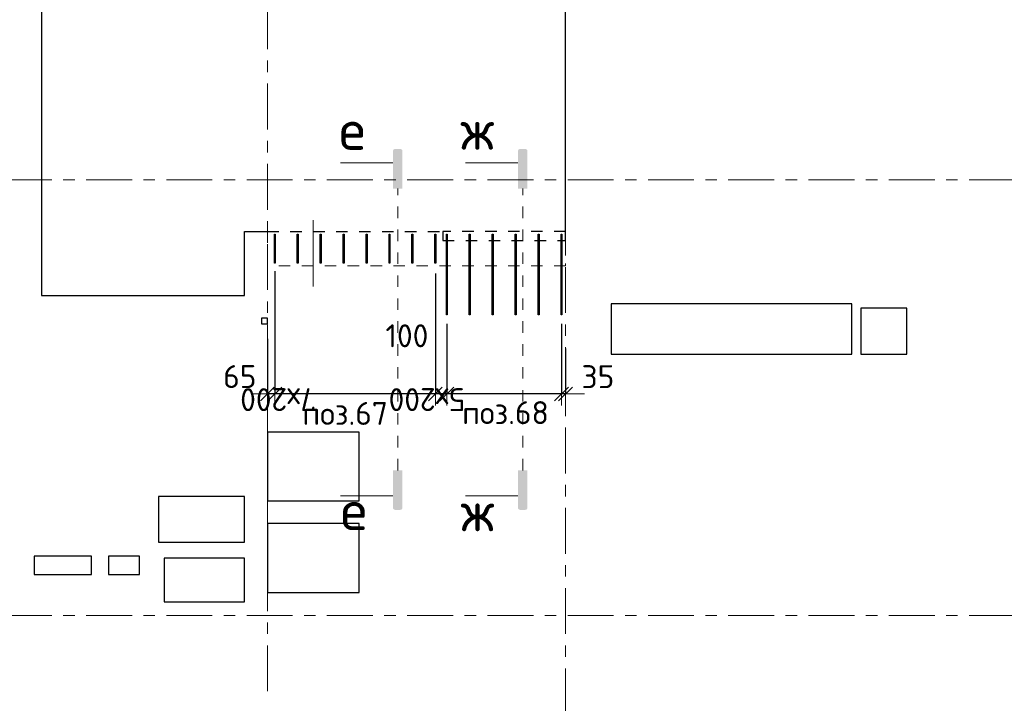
# Model space of a CAD drawing. Header units: metres. Extents: x -38 to 97, y -15 to 21.
# Tile 12 of 230: x 40.89 to 49.48, y 8.23 to 14.2. Entities that reach past the tile are written whole.
import ezdxf

# ---------------------------------------------------------------- set-up
doc = ezdxf.new("R2010")
doc.units = ezdxf.units.M
doc.header["$PDMODE"] = 65
for name, pattern in [('______11', [0.5, 0.4, -0.05, 0, -0.05]), ('______2', [0.0405, 0.03, -0.0105]), ('______3', [0.075, 0.06, -0.015]), ('______5', [1.1, 0.8, -0.1, 0.1, -0.1]), ('______9', [0.015, 0, -0.015])]:
    doc.linetypes.add(name, pattern=pattern)
for name, color, linetype, lineweight in [('XR$2$Осевая линия (1)', 7, '______5', 13), ('XR$5$Арм.стержн. Арматура края', 96, 'Continuous', 35), ('XR$5$Арм.стержн. Хомут', 240, 'Continuous', 35), ('XR$5$Балка (1)', 7, '______3', 13), ('XR$5$Перекрытие (1)', 7, 'Continuous', 35), ('XR$5$Размерная линия (1)', 7, 'Continuous', 13), ('XR$5$Текст_ общее_1', 7, 'Continuous', 13)]:
    doc.layers.add(name, color=color, linetype=linetype, lineweight=lineweight)
doc.styles.add('ISOCPEUR', font='txt')
doc.dimstyles.new('DIMSTYLE_3', dxfattribs={"dimtxt": 0.2, "dimasz": 0.2, "dimexe": 0, "dimexo": 0, "dimgap": 0.1, "dimtad": 2, "dimdec": 0, "dimlfac": 1000, "dimrnd": 5, "dimzin": 12, "dimdsep": 46, "dimtxsty": 'ISOCPEUR', "dimblk1": 'ALL_ML_STRICH', "dimblk2": 'ALL_ML_STRICH', "dimsah": 1, "dimcen": 0, "dimclrd": 7, "dimclre": 256, "dimclrt": 7, "dimadec": 0, "dimazin": 0, "dimtfac": 1, "dimtdec": 0, "dimtix": 1, "dimtmove": 2, "dimatfit": 3, "dimfxl": 0, "dimtzin": 0, "dimlwd": 0, "dimlwe": -3, "dimarcsym": 0})
doc.dimstyles.new('DIMSTYLE_36', dxfattribs={"dimtxt": 0.2, "dimasz": 0.2, "dimexe": 0, "dimexo": 0, "dimgap": 0.1, "dimtad": 2, "dimdec": 0, "dimlfac": 1000, "dimrnd": 5, "dimzin": 12, "dimdsep": 46, "dimtxsty": 'ISOCPEUR', "dimblk1": 'ALL_ML_STRICH', "dimblk2": 'ALL_ML_STRICH', "dimsah": 1, "dimcen": 0, "dimclrd": 7, "dimclre": 256, "dimclrt": 7, "dimadec": 0, "dimazin": 0, "dimtfac": 1, "dimtdec": 0, "dimtix": 1, "dimtmove": 2, "dimatfit": 3, "dimfxl": 0, "dimtvp": 1.2, "dimtzin": 0, "dimlwd": 0, "dimlwe": -3, "dimarcsym": 0})

# ---------------------------------------------------------------- blocks, each defined once
blk = doc.blocks.new('ALL_ML_STRICH')
at = {"color": 0, "linetype": 'ByBlock', "lineweight": -2}
for p, q in [((0, -0.5), (0, 0.5)), ((-1, 0), (0.5, 0)), ((-0.3, -0.3), (0.3, 0.3))]:
    blk.add_line(p, q, dxfattribs=at)
blk = doc.blocks.new('*D643')
at = {"layer": 'DEFPOINTS', "color": 7, "linetype": 'Continuous', "lineweight": 13, "transparency": 33554687}
for p in [(45.615, 11.5655), (45.65, 11.3492), (45.65, 10.9335)]:
    blk.add_point(p, dxfattribs=at)
at = {"layer": 'XR$5$Размерная линия (1)', "color": 9, "linetype": 'Continuous', "lineweight": -2, "true_color": 0xc7c7c7, "transparency": 33554687}
for p, q in [((45.615, 11.5455), (45.615, 10.9335)), ((45.65, 11.3292), (45.65, 10.9335))]:
    blk.add_line(p, q, dxfattribs=at)
at = {"layer": 'XR$5$Размерная линия (1)', "color": 7, "linetype": 'Continuous', "lineweight": -2, "transparency": 33554687}
blk.add_line((45.65, 10.9335), (45.615, 10.9335), dxfattribs=at)
at = {"layer": 'XR$5$Размерная линия (1)', "color": 7, "linetype": 'Continuous', "lineweight": 13, "transparency": 33554687, "xscale": 0.2, "yscale": 0.2, "zscale": 0.2}
for p, rotation in [((45.65, 10.9335), 360), ((45.615, 10.9335), 180)]:
    blk.add_blockref('ALL_ML_STRICH', p, dxfattribs=dict(at, rotation=rotation))
at = {"layer": 'XR$5$Размерная линия (1)', "color": 7, "linetype": 'Continuous', "lineweight": 13, "transparency": 33554687, "insert": (45.9328, 11.0835), "char_height": 0.2, "width": 0.4, "attachment_point": 5, "style": 'ISOCPEUR'}
blk.add_mtext('\\A1;{35}', dxfattribs=at)
blk = doc.blocks.new('*D644')
at = {"layer": 'DEFPOINTS', "color": 7, "linetype": 'Continuous', "lineweight": 13, "transparency": 33554687}
for p in [(44.615, 11.5655), (45.615, 11.5655), (45.615, 10.9335)]:
    blk.add_point(p, dxfattribs=at)
at = {"layer": 'XR$5$Размерная линия (1)', "color": 9, "linetype": 'Continuous', "lineweight": -2, "true_color": 0xc7c7c7, "transparency": 33554687}
for p, q in [((44.615, 11.5455), (44.615, 10.9335)), ((45.615, 11.5455), (45.615, 10.9335))]:
    blk.add_line(p, q, dxfattribs=at)
at = {"layer": 'XR$5$Размерная линия (1)', "color": 7, "linetype": 'Continuous', "lineweight": -2, "transparency": 33554687}
blk.add_line((45.615, 10.9335), (44.615, 10.9335), dxfattribs=at)
at = {"layer": 'XR$5$Размерная линия (1)', "color": 7, "linetype": 'Continuous', "lineweight": 13, "transparency": 33554687, "xscale": 0.2, "yscale": 0.2, "zscale": 0.2}
for p, rotation in [((44.615, 10.9335), 180), ((45.615, 10.9335), 360)]:
    blk.add_blockref('ALL_ML_STRICH', p, dxfattribs=dict(at, rotation=rotation))
at = {"layer": 'XR$5$Размерная линия (1)', "color": 7, "linetype": 'Continuous', "lineweight": 13, "transparency": 33554687, "insert": (44.775, 10.7835), "char_height": 0.2, "width": 0.01, "attachment_point": 1, "rotation": 180, "line_spacing_factor": 0.60241, "style": 'ISOCPEUR'}
blk.add_mtext('5х200', dxfattribs=at)
blk = doc.blocks.new('*D645')
at = {"layer": 'DEFPOINTS', "color": 7, "linetype": 'Continuous', "lineweight": 13, "transparency": 33554687}
for p in [(44.515, 12.0024), (44.615, 11.5655), (44.615, 10.9335)]:
    blk.add_point(p, dxfattribs=at)
at = {"layer": 'XR$5$Размерная линия (1)', "color": 9, "linetype": 'Continuous', "lineweight": -2, "true_color": 0xc7c7c7, "transparency": 33554687}
for p, q in [((44.515, 11.9824), (44.515, 10.9335)), ((44.615, 11.5455), (44.615, 10.9335))]:
    blk.add_line(p, q, dxfattribs=at)
at = {"layer": 'XR$5$Размерная линия (1)', "color": 7, "linetype": 'Continuous', "lineweight": -2, "transparency": 33554687}
blk.add_line((44.615, 10.9335), (44.515, 10.9335), dxfattribs=at)
at = {"layer": 'XR$5$Размерная линия (1)', "color": 7, "linetype": 'Continuous', "lineweight": 13, "transparency": 33554687, "xscale": 0.2, "yscale": 0.2, "zscale": 0.2}
for p, rotation in [((44.615, 10.9335), 360), ((44.515, 10.9335), 180)]:
    blk.add_blockref('ALL_ML_STRICH', p, dxfattribs=dict(at, rotation=rotation))
at = {"layer": 'XR$5$Размерная линия (1)', "color": 7, "linetype": 'Continuous', "lineweight": 13, "transparency": 33554687, "insert": (44.2671, 11.4402), "char_height": 0.2, "width": 0.6, "attachment_point": 5, "style": 'ISOCPEUR'}
blk.add_mtext('\\A1;{100}', dxfattribs=at)
blk = doc.blocks.new('*D646')
at = {"layer": 'DEFPOINTS', "color": 7, "linetype": 'Continuous', "lineweight": 13, "transparency": 33554687}
for p in [(43.115, 12.0228), (44.515, 12.0024), (44.515, 10.9335)]:
    blk.add_point(p, dxfattribs=at)
at = {"layer": 'XR$5$Размерная линия (1)', "color": 9, "linetype": 'Continuous', "lineweight": -2, "true_color": 0xc7c7c7, "transparency": 33554687}
for p, q in [((43.115, 12.0028), (43.115, 10.9335)), ((44.515, 11.9824), (44.515, 10.9335))]:
    blk.add_line(p, q, dxfattribs=at)
at = {"layer": 'XR$5$Размерная линия (1)', "color": 7, "linetype": 'Continuous', "lineweight": -2, "transparency": 33554687}
blk.add_line((44.515, 10.9335), (43.115, 10.9335), dxfattribs=at)
at = {"layer": 'XR$5$Размерная линия (1)', "color": 7, "linetype": 'Continuous', "lineweight": 13, "transparency": 33554687, "xscale": 0.2, "yscale": 0.2, "zscale": 0.2}
for p, rotation in [((43.115, 10.9335), 180), ((44.515, 10.9335), 360)]:
    blk.add_blockref('ALL_ML_STRICH', p, dxfattribs=dict(at, rotation=rotation))
at = {"layer": 'XR$5$Размерная линия (1)', "color": 7, "linetype": 'Continuous', "lineweight": 13, "transparency": 33554687, "insert": (43.475, 10.7835), "char_height": 0.2, "width": 0.01, "attachment_point": 1, "rotation": 180, "line_spacing_factor": 0.60241, "style": 'ISOCPEUR'}
blk.add_mtext('7х200', dxfattribs=at)
blk = doc.blocks.new('*D647')
at = {"layer": 'DEFPOINTS', "color": 7, "linetype": 'Continuous', "lineweight": 13, "transparency": 33554687}
for p in [(43.115, 12.0228), (43.05, 11.4349), (43.115, 10.9335)]:
    blk.add_point(p, dxfattribs=at)
at = {"layer": 'XR$5$Размерная линия (1)', "color": 9, "linetype": 'Continuous', "lineweight": -2, "true_color": 0xc7c7c7, "transparency": 33554687}
for p, q in [((43.115, 12.0028), (43.115, 10.9335)), ((43.05, 11.4149), (43.05, 10.9335))]:
    blk.add_line(p, q, dxfattribs=at)
at = {"layer": 'XR$5$Размерная линия (1)', "color": 7, "linetype": 'Continuous', "lineweight": -2, "transparency": 33554687}
blk.add_line((43.115, 10.9335), (43.05, 10.9335), dxfattribs=at)
at = {"layer": 'XR$5$Размерная линия (1)', "color": 7, "linetype": 'Continuous', "lineweight": 13, "transparency": 33554687, "xscale": 0.2, "yscale": 0.2, "zscale": 0.2}
for p, rotation in [((43.115, 10.9335), 360), ((43.05, 10.9335), 180)]:
    blk.add_blockref('ALL_ML_STRICH', p, dxfattribs=dict(at, rotation=rotation))
at = {"layer": 'XR$5$Размерная линия (1)', "color": 7, "linetype": 'Continuous', "lineweight": 13, "transparency": 33554687, "insert": (42.8093, 11.0846), "char_height": 0.2, "width": 0.4, "attachment_point": 5, "style": 'ISOCPEUR'}
blk.add_mtext('\\A1;{65}', dxfattribs=at)

msp = doc.modelspace()

# ---------------------------------------------------------------- hatches: boundary and pattern name
at = {"linetype": 'Continuous', "lineweight": 25, "true_color": 0x000000, "transparency": 33554687}
for points in [[(44.1451, 13.0522), (44.1449, 13.0496), (44.1449, 12.7246), (44.2285, 12.7246), (44.2285, 13.0496), (44.2283, 13.0522), (44.2278, 13.0547), (44.227, 13.0571), (44.2259, 13.0594), (44.2245, 13.0615), (44.2228, 13.0634), (44.2209, 13.0651), (44.2187, 13.0665), (44.2164, 13.0677), (44.214, 13.0685), (44.2115, 13.069), (44.209, 13.0692), (44.1644, 13.0692), (44.1619, 13.069), (44.1594, 13.0685), (44.157, 13.0677), (44.1547, 13.0665), (44.1526, 13.0651), (44.1506, 13.0634), (44.1489, 13.0615), (44.1475, 13.0594), (44.1464, 13.0571), (44.1456, 13.0547)], [(45.2351, 13.0522), (45.2349, 13.0496), (45.2349, 12.7246), (45.3185, 12.7246), (45.3185, 13.0496), (45.3183, 13.0522), (45.3178, 13.0547), (45.317, 13.0571), (45.3159, 13.0594), (45.3145, 13.0615), (45.3128, 13.0634), (45.3109, 13.0651), (45.3087, 13.0665), (45.3064, 13.0677), (45.304, 13.0685), (45.3015, 13.069), (45.299, 13.0692), (45.2544, 13.0692), (45.2519, 13.069), (45.2494, 13.0685), (45.247, 13.0677), (45.2447, 13.0665), (45.2426, 13.0651), (45.2406, 13.0634), (45.2389, 13.0615), (45.2375, 13.0594), (45.2364, 13.0571), (45.2356, 13.0547)]]:
    msp.add_hatch(color=18, dxfattribs=at).paths.add_polyline_path(points)
for points in [[(44.1451, 9.9392), (44.1449, 9.9417), (44.1449, 10.2667), (44.2285, 10.2667), (44.2285, 9.9417), (44.2283, 9.9392), (44.2278, 9.9367), (44.227, 9.9343), (44.2259, 9.932), (44.2245, 9.9298), (44.2228, 9.9279), (44.2209, 9.9262), (44.2187, 9.9248), (44.2164, 9.9237), (44.214, 9.9229), (44.2115, 9.9224), (44.209, 9.9222), (44.1644, 9.9222), (44.1619, 9.9224), (44.1594, 9.9229), (44.157, 9.9237), (44.1547, 9.9248), (44.1526, 9.9262), (44.1506, 9.9279), (44.1489, 9.9298), (44.1475, 9.932), (44.1464, 9.9343), (44.1456, 9.9367)], [(45.2351, 9.9392), (45.2349, 9.9417), (45.2349, 10.2667), (45.3185, 10.2667), (45.3185, 9.9417), (45.3183, 9.9392), (45.3178, 9.9367), (45.317, 9.9343), (45.3159, 9.932), (45.3145, 9.9298), (45.3128, 9.9279), (45.3109, 9.9262), (45.3087, 9.9248), (45.3064, 9.9237), (45.304, 9.9229), (45.3015, 9.9224), (45.299, 9.9222), (45.2544, 9.9222), (45.2519, 9.9224), (45.2494, 9.9229), (45.247, 9.9237), (45.2447, 9.9248), (45.2426, 9.9262), (45.2406, 9.9279), (45.2389, 9.9298), (45.2375, 9.932), (45.2364, 9.9343), (45.2356, 9.9367)]]:
    msp.add_hatch(color=18, dxfattribs=at).paths.add_polyline_path(points, flags=16)

# ---------------------------------------------------------------- linework, layer by layer
at = {"color": 7, "linetype": 'Continuous', "lineweight": 13, "transparency": 33554687}
for p, q in [((44.1449, 12.9476), (43.6882, 12.9476)), ((45.2349, 12.9476), (44.7782, 12.9476)), ((44.1449, 10.0437), (43.6882, 10.0437)), ((45.2349, 10.0437), (44.7782, 10.0437))]:
    msp.add_line(p, q, dxfattribs=at)
at = {"color": 7, "linetype": '______9', "lineweight": 13, "transparency": 33554687}
for p, q in [((44.1867, 10.2667), (44.1867, 12.7246)), ((45.2767, 10.2667), (45.2767, 12.7246))]:
    msp.add_line(p, q, dxfattribs=at)
at = {"color": 52, "linetype": 'Continuous', "lineweight": 13, "transparency": 33554687}
msp.add_line((43.4499, 12.4494), (43.4499, 11.8694), dxfattribs=at)
msp.add_line((43.4499, 12.4494), (43.4499, 11.8694), dxfattribs=at)
at = {"layer": 'XR$2$Осевая линия (1)', "color": 253, "linetype": '______11', "lineweight": 13, "true_color": 0xa0a0a0, "transparency": 33554687}
for p, q in [((43.05, 8.34), (43.05, 19.78)), ((45.65, 6.74), (45.65, 19.78)), ((-2.63, 12.8), (62.6, 12.8)), ((-2.63, 9), (62.6, 9))]:
    msp.add_line(p, q, dxfattribs=at)
at = {"layer": 'XR$5$Арм.стержн. Арматура края', "color": 40, "linetype": 'Continuous', "lineweight": 25, "transparency": 33554687}
for points in [[(44.619, 12.3252), (44.619, 11.6223), (44.611, 11.6223), (44.611, 12.3252), (44.619, 12.3252)], [(44.819, 12.3252), (44.819, 11.6223), (44.811, 11.6223), (44.811, 12.3252), (44.819, 12.3252)], [(45.019, 12.3252), (45.019, 11.6223), (45.011, 11.6223), (45.011, 12.3252), (45.019, 12.3252)], [(45.219, 12.3252), (45.219, 11.6223), (45.211, 11.6223), (45.211, 12.3252), (45.219, 12.3252)], [(45.419, 12.3252), (45.419, 11.6223), (45.411, 11.6223), (45.411, 12.3252), (45.419, 12.3252)], [(45.619, 12.3252), (45.619, 11.6223), (45.611, 11.6223), (45.611, 12.3252), (45.619, 12.3252)]]:
    msp.add_lwpolyline(points, dxfattribs=at)
at = {"layer": 'XR$5$Арм.стержн. Хомут', "color": 40, "linetype": 'Continuous', "lineweight": 25, "transparency": 33554687}
for points in [[(43.119, 12.3263), (43.119, 12.0742), (43.111, 12.0742), (43.111, 12.3263), (43.119, 12.3263)], [(43.319, 12.3263), (43.319, 12.0742), (43.311, 12.0742), (43.311, 12.3263), (43.319, 12.3263)], [(43.519, 12.3263), (43.519, 12.0742), (43.511, 12.0742), (43.511, 12.3263), (43.519, 12.3263)], [(43.719, 12.3263), (43.719, 12.0742), (43.711, 12.0742), (43.711, 12.3263), (43.719, 12.3263)], [(43.919, 12.3263), (43.919, 12.0742), (43.911, 12.0742), (43.911, 12.3263), (43.919, 12.3263)], [(44.119, 12.3263), (44.119, 12.0742), (44.111, 12.0742), (44.111, 12.3263), (44.119, 12.3263)], [(44.319, 12.3263), (44.319, 12.0742), (44.311, 12.0742), (44.311, 12.3263), (44.319, 12.3263)], [(44.519, 12.3263), (44.519, 12.0742), (44.511, 12.0742), (44.511, 12.3263), (44.519, 12.3263)]]:
    msp.add_lwpolyline(points, dxfattribs=at)
at = {"layer": 'XR$5$Балка (1)', "color": 7, "linetype": '______2', "lineweight": 25, "transparency": 33554687}
for p, q in [((43.05, 12.3502), (44.58, 12.3502)), ((44.58, 12.3502), (44.58, 12.2702)), ((45.65, 12.3502), (44.58, 12.3502)), ((44.58, 12.2702), (45.65, 12.2702))]:
    msp.add_line(p, q, dxfattribs=at)
at = {"layer": 'XR$5$Перекрытие (1)', "color": 7, "linetype": 'Continuous', "lineweight": 25, "transparency": 33554687}
for p, q in [((41.0797, 16.6502), (41.0797, 11.7903)), ((45.65, 12.2702), (45.65, 16.6502)), ((42.85, 11.7903), (42.85, 12.3502)), ((42.85, 12.3502), (43.05, 12.3502)), ((41.0797, 11.7903), (42.85, 11.7903)), ((46.0469, 11.7202), (46.0469, 11.2802)), ((48.1469, 11.7202), (46.0469, 11.7202)), ((48.1469, 11.2802), (48.1469, 11.7202)), ((48.2269, 11.6802), (48.2269, 11.2802)), ((48.6269, 11.6802), (48.2269, 11.6802)), ((48.6269, 11.2802), (48.6269, 11.6802)), ((43, 11.5937), (43, 11.5437)), ((43.05, 11.5937), (43, 11.5937)), ((43.05, 11.5437), (43.05, 11.5937)), ((43, 11.5437), (43.05, 11.5437)), ((46.0469, 11.2802), (48.1469, 11.2802)), ((48.2269, 11.2802), (48.6269, 11.2802)), ((43.05, 10.6006), (43.05, 10.0006)), ((43.85, 10.6006), (43.05, 10.6006)), ((43.85, 10.0006), (43.85, 10.6006)), ((42.1, 10.0398), (42.1, 9.6398)), ((42.85, 10.0398), (42.1, 10.0398)), ((42.85, 9.6398), (42.85, 10.0398)), ((43.05, 10.0006), (43.85, 10.0006)), ((43.05, 9.8018), (43.05, 9.2018)), ((43.85, 9.8018), (43.05, 9.8018)), ((43.85, 9.2018), (43.85, 9.8018)), ((42.1, 9.6398), (42.85, 9.6398)), ((41.0154, 9.5195), (41.0154, 9.3595)), ((41.5154, 9.5195), (41.0154, 9.5195)), ((41.5154, 9.3595), (41.5154, 9.5195)), ((41.6656, 9.5195), (41.6656, 9.3595)), ((41.9356, 9.5195), (41.6656, 9.5195)), ((41.9356, 9.3595), (41.9356, 9.5195)), ((42.1506, 9.4995), (42.1506, 9.1195)), ((42.8506, 9.4995), (42.1506, 9.4995)), ((42.8506, 9.1195), (42.8506, 9.4995)), ((41.0154, 9.3595), (41.5154, 9.3595)), ((41.6656, 9.3595), (41.9356, 9.3595)), ((43.05, 9.2018), (43.85, 9.2018)), ((42.1506, 9.1195), (42.8506, 9.1195))]:
    msp.add_line(p, q, dxfattribs=at)
at = {"layer": 'XR$5$Перекрытие (1)', "color": 7, "linetype": '______2', "lineweight": 18, "transparency": 33554687}
for p, q in [((43.05, 12.0502), (43.05, 12.3502)), ((45.65, 12.2702), (45.65, 12.0502)), ((45.65, 12.0502), (43.05, 12.0502))]:
    msp.add_line(p, q, dxfattribs=at)

# ---------------------------------------------------------------- texts
at = {"color": 7, "linetype": 'Continuous', "lineweight": 13, "transparency": 33554687, "char_height": 0.35, "attachment_point": 5, "style": 'ISOCPEUR'}
for s, insert, width in [('\\A1;{\\fISOCPEUR|i0|b0;\\H0.350000;\\W1.000000;\\C7;е}\\P', (43.7908, 13.2367), 0.381111), ('\\A1;{\\fISOCPEUR|i0|b0;\\H0.350000;\\W1.000000;\\C7;ж}\\P', (44.8808, 13.2367), 0.458182), ('\\A1;{\\fISOCPEUR|i0|b0;\\H0.350000;\\W1.000000;\\C7;е}\\P', (43.8047, 9.9206), 0.381111), ('\\A1;{\\fISOCPEUR|i0|b0;\\H0.350000;\\W1.000000;\\C7;ж}\\P', (44.8828, 9.9092), 0.458182)]:
    msp.add_mtext(s, dxfattribs=dict(at, insert=insert, width=width))
at = {"layer": 'XR$5$Текст_ общее_1', "color": 7, "linetype": 'Continuous', "lineweight": 13, "transparency": 33554687, "char_height": 0.2, "width": 0.844937, "attachment_point": 5, "style": 'ISOCPEUR'}
for s, insert in [('\\A1;{\\fISOCPEUR|i0|b0;\\H0.200000;\\W1.000000;\\C7;поз.67}\\P', (43.7284, 10.7631)), ('\\A1;{\\fISOCPEUR|i0|b0;\\H0.200000;\\W1.000000;\\C7;поз.68}\\P', (45.1269, 10.7698))]:
    msp.add_mtext(s, dxfattribs=dict(at, insert=insert))

# ---------------------------------------------------------------- dimensions: what is measured, and where the dimension line sits
at = {"layer": 'XR$5$Размерная линия (1)', "color": 7, "linetype": 'Continuous', "lineweight": 13, "transparency": 33554687}
for base, p1, p2, picture, middle in [((43.05, 10.9335), (43.115, 12.0028), (43.05, 11.4149), '*D647', (42.8093, 11.0846)), ((44.515, 10.9335), (44.615, 11.5455), (44.515, 11.9824), '*D645', (44.2671, 11.4402)), ((45.615, 10.9335), (45.65, 11.3292), (45.615, 11.5455), '*D643', (45.9328, 11.0835))]:
    dim = msp.add_linear_dim(base=base, p1=p1, p2=p2, angle=180, dimstyle='DIMSTYLE_36', override={"dimpost": '<>', "dimclrd": 7, "dimclre": 9, "dimclrt": 7, "dimlwd": 0, "dimlwe": 65533}, dxfattribs=at)
    dim.commit()
    dim.dimension.update_dxf_attribs({"geometry": picture, "text_midpoint": middle, "dimtype": 160})
for base, p1, p2, text, picture, middle in [((43.115, 10.9335), (44.515, 11.9824), (43.115, 12.0028), '7х200', '*D646', (43.815, 11.0335)), ((44.615, 10.9335), (45.615, 11.5455), (44.615, 11.5455), '5х200', '*D644', (45.115, 11.0335))]:
    dim = msp.add_linear_dim(base=base, p1=p1, p2=p2, angle=180, text=text, dimstyle='DIMSTYLE_3', override={"dimpost": '<>', "dimclrd": 7, "dimclre": 9, "dimclrt": 7, "dimlwd": 0, "dimlwe": 65533}, dxfattribs=at)
    dim.commit()
    dim.dimension.update_dxf_attribs({"geometry": picture, "text_midpoint": middle, "dimtype": 160})

doc.saveas('drawing.dxf')
